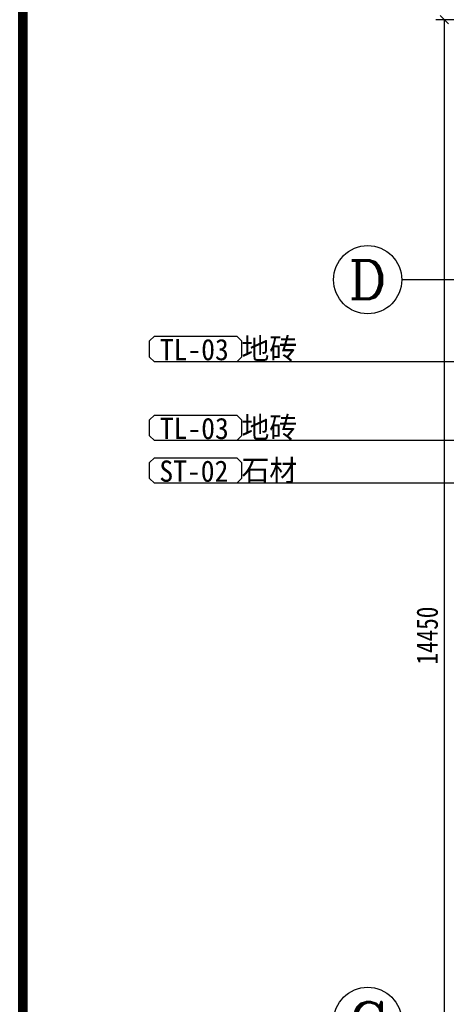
# Model space of a CAD drawing. Header units: millimetres. Extents: x -539149 to -534375, y 505028 to 505469.
# Tile 95 of 135: x -535563 to -535513, y 505250 to 505365. Entities that reach past the tile are written whole.
import ezdxf
from ezdxf.enums import TextEntityAlignment as Align

# ---------------------------------------------------------------- set-up
doc = ezdxf.new("R2010")
doc.units = ezdxf.units.MM
doc.header["$LTSCALE"] = 10
for name, color, linetype in [('A-建筑-拆墙', 251, 'Continuous'), ('A-建筑-窗户', 4, 'Continuous'), ('A-建筑-轴号', 3, 'Continuous'), ('A2图框$0$E-图框', 100, 'Continuous'), ('AXIS_TEXT', 50, 'Continuous'), ('B-平面-尺寸', 8, 'Continuous'), ('E--图例', 3, 'Continuous'), ('E-文本', 7, 'Continuous'), ('F-文本', 61, 'Continuous')]:
    doc.layers.add(name, color=color, linetype=linetype)
doc.styles.add('-宋体', font='txt', dxfattribs={"width": 0.8})
doc.styles.add('_TCH_AXIS', font='COMPLEX', dxfattribs={"bigfont": 'GBCBIG'})
doc.styles.add('CCD_DIM', font='txt', dxfattribs={"width": 0.8})
doc.styles.add('COMPLEX', font='COMPLEX')
doc.styles.add('TXT', font='gbenor.shx', dxfattribs={"width": 0.7})
doc.dimstyles.new('1', dxfattribs={"dimscale": 0, "dimtxt": 2.5, "dimasz": 1.5, "dimexe": 1, "dimexo": 0, "dimgap": 0.3, "dimtad": 1, "dimdec": 0, "dimzin": 0, "dimdsep": 46, "dimtxsty": 'Standard', "dimblk": 'ARCHTICK', "dimcen": 0.09, "dimclrd": 8, "dimclre": 8, "dimclrt": 4, "dimadec": 0, "dimazin": 0, "dimtfac": 1, "dimtdec": 0, "dimtix": 1, "dimtofl": 0, "dimtmove": 2, "dimatfit": 3, "dimldrblk": 'DOTSMALL', "dimfxl": 5, "dimfxlon": 1, "dimtolj": 1, "dimtzin": 0, "dimarcsym": 0})
doc.dimstyles.new('1-1', dxfattribs={"dimscale": 0, "dimtxt": 2.5, "dimasz": 1, "dimexe": 1, "dimexo": 1, "dimgap": 0.75, "dimtad": 1, "dimdec": 0, "dimrnd": 0.004999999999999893, "dimzin": 0, "dimdsep": 46, "dimtxsty": 'CCD_DIM', "dimblk": 'ARCHTICK', "dimcen": 0.13, "dimclrd": 44, "dimclre": 44, "dimclrt": 50, "dimadec": 0, "dimazin": 0, "dimtfac": 1, "dimtdec": 0, "dimtix": 1, "dimtmove": 2, "dimatfit": 3, "dimldrblk": 'HBA_Leader_Dot', "dimfxl": 5, "dimfxlon": 1, "dimtvp": 1, "dimtolj": 1, "dimtzin": 0, "dimarcsym": 0})

# ---------------------------------------------------------------- blocks, each defined once
blk = doc.blocks.new('_ArchTick')
at = {"color": 0, "linetype": 'ByBlock', "const_width": 0.15}
blk.add_lwpolyline([(-0.5, -0.5), (0.5, 0.5)], dxfattribs=at)
blk = doc.blocks.new('HBA_Leader_Dot')
at = {"color": 0, "linetype": 'ByBlock'}
blk.add_line((-5, 0), (-10, 0), dxfattribs=at)
at = {"color": 0, "linetype": 'ByBlock', "const_width": 5}
blk.add_lwpolyline([(-2.5, 0, 1), (2.5, 0, 1)], format="xyb", close=True, dxfattribs=at)
blk = doc.blocks.new('_AXISO')
blk.add_circle((0, 0), 0.5)
at = {"layer": 'AXIS_TEXT', "style": 'COMPLEX', "width": 1.041666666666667}
blk.add_attdef('A', text='', height=0.56, dxfattribs=at).set_placement((-0.25, -0.28), (0.25, -0.28), align=Align.FIT)
blk = doc.blocks.new('A2图框')
at = {"layer": 'A2图框$0$E-图框', "color": 4, "const_width": 1.131313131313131}
blk.add_lwpolyline([(-363.4031259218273, 295.2979469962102), (209.3847528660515, 295.2979469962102), (209.3847528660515, -104.9040732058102), (-363.4031259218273, -104.9040732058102)], close=True, dxfattribs=at)
blk = doc.blocks.new('_DOTSMALL')
at = {"color": 0, "linetype": 'ByBlock', "const_width": 0.5}
blk.add_lwpolyline([(-0.0625, 0, 1), (0.0625, 0, 1)], format="xyb", close=True, dxfattribs=at)
blk = doc.blocks.new('材料编号1')
at = {"layer": 'E--图例', "color": 3}
blk.add_lwpolyline([(8.715155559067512, -1.898066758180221), (8.715155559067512, -0.6366033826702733), (8.345887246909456, -0.2673350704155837), (1.889200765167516, -0.2673350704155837), (1.519932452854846, -0.6366033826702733), (1.519932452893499, -1.898066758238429), (1.889200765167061, -2.267335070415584), (8.345887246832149, -2.26733507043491)], close=True, dxfattribs=at)
at = {"layer": 'E-文本', "style": 'TXT', "width": 0.7}
blk.add_attdef('编号', (1.608281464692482, -2.295733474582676), '', height=2, dxfattribs=at)

msp = doc.modelspace()

# ---------------------------------------------------------------- linework, layer by layer
at = {"layer": 'A-建筑-轴号', "ltscale": 0.01}
msp.add_line((-535503.1732111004, 505334.6987272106, 0.06894340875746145), (-535518.1732111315, 505334.6987272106, 0.06894340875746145), dxfattribs=at)

# ---------------------------------------------------------------- block references
at = {"layer": 'A-建筑-窗户', "ltscale": 0.5}
msp.add_blockref('A2图框', (-535199.2452260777, 505153.3127202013), dxfattribs=at)
at = {"layer": 'A-建筑-轴号', "ltscale": 0.01}
ref = msp.add_blockref('_AXISO', (-535522.1732111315, 505334.6987272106, 0.06894340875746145), dxfattribs=dict(at, xscale=8, yscale=8, zscale=8))
ref.add_attrib('A', 'D', dxfattribs={"layer": 'AXIS_TEXT', "height": 4.525483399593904, "style": '_TCH_AXIS', "width": 1.235294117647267}).set_placement((-535524.4359528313, 505332.4359855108, 0.06894340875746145), (-535519.9104694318, 505332.4359855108, 0.06894340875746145), align=Align.FIT)
ref = msp.add_blockref('_AXISO', (-535522.1732111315, 505247.6987272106, 0.06894340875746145), dxfattribs=dict(at, xscale=8, yscale=8, zscale=8))
ref.add_attrib('A', 'C', dxfattribs={"layer": 'AXIS_TEXT', "height": 4.525483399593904, "style": '_TCH_AXIS', "width": 1.400000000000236}).set_placement((-535524.4359528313, 505245.4359855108, 0.06894340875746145), (-535519.9104694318, 505245.4359855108, 0.06894340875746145), align=Align.FIT)
at = {"layer": 'F-文本', "color": 43}
ref = msp.add_blockref('材料编号1', (-535550.036565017, 505324.6724666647), dxfattribs=dict(at, xscale=-1.5, yscale=1.5, zscale=1.5, rotation=180))
ref.add_attrib('编号', 'TL-03', (-535546.559910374, 505325.249969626), dxfattribs={"color": 7, "height": 2.5, "style": '-宋体', "width": 0.9515624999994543})
ref = msp.add_blockref('材料编号1', (-535550.036565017, 505315.4234335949), dxfattribs=dict(at, xscale=-1.5, yscale=1.5, zscale=1.5, rotation=180))
ref.add_attrib('编号', 'TL-03', (-535546.559910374, 505316.0009365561), dxfattribs={"color": 7, "height": 2.5, "style": '-宋体', "width": 0.9515624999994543})
ref = msp.add_blockref('材料编号1', (-535550.036565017, 505310.4129745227), dxfattribs=dict(at, xscale=-1.5, yscale=1.5, zscale=1.5, rotation=180))
ref.add_attrib('编号', 'ST-02', (-535546.6127749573, 505310.990477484), dxfattribs={"color": 7, "height": 2.5, "style": '-宋体', "width": 0.9515624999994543})

# ---------------------------------------------------------------- texts
at = {"layer": 'E-文本', "char_height": 2.5, "width": 67.27353787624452, "attachment_point": 7, "style": '-宋体'}
for s, insert in [('{\\W1;地砖}', (-535536.9638316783, 505325.0734692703)), ('{\\W1;地砖}', (-535536.9638316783, 505315.8244362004)), ('{\\W1;石材}', (-535536.9638316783, 505310.8139771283))]:
    msp.add_mtext(s, dxfattribs=dict(at, insert=insert))

# ---------------------------------------------------------------- dimensions: what is measured, and where the dimension line sits
at = {"layer": 'B-平面-尺寸', "ltscale": 0.01}
msp.add_aligned_dim(p1=(-535498.1732111, 505220.6987272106, 0.06894340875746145), p2=(-535498.1732111, 505365.1987272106, 0.06894340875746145), distance=15.000000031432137, dimstyle='1-1', override={"dimscale": 0.9999999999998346, "dimlfac": 100}, dxfattribs=at).render()

# ---------------------------------------------------------------- leaders
at = {"layer": 'A-建筑-拆墙'}
for points in [[(-535441.8198950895, 505325.0734692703), (-535537.5177341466, 505325.0734692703)], [(-535454.5197508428, 505315.8244362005), (-535537.5177341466, 505315.8244362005)], [(-535450.1500784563, 505310.8139771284), (-535537.5177341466, 505310.8139771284)]]:
    msp.add_leader(points, dimstyle='1', override={"dimscale": 0.1171617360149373, "dimasz": 2, "dimtad": 0}, dxfattribs=at)

doc.saveas('drawing.dxf')
